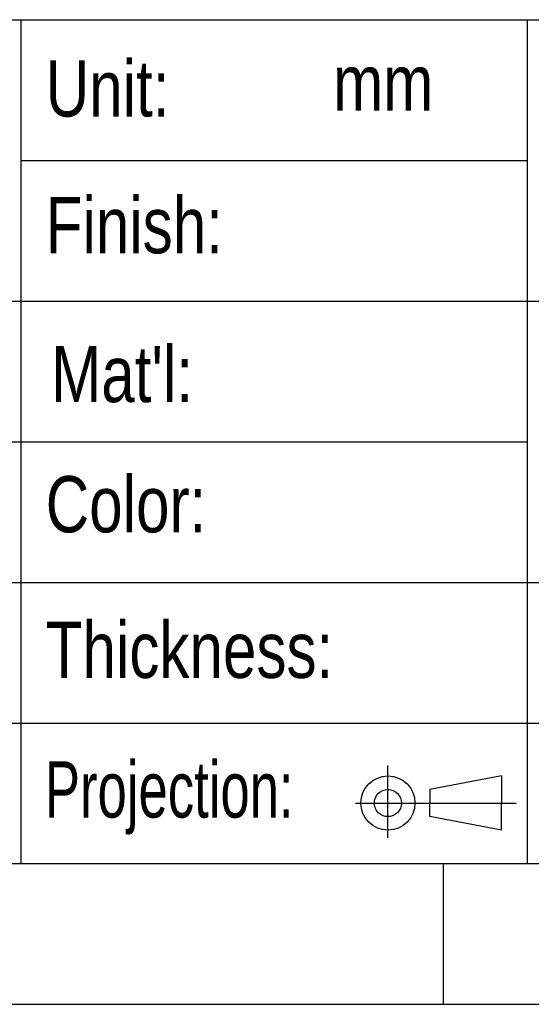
# Model space of a CAD drawing. Header units: millimetres. Extents: x 621 to 788, y 51 to 168.
# Tile 29 of 34: x 759 to 769, y 51 to 70. Entities that reach past the tile are written whole.
import ezdxf

# ---------------------------------------------------------------- set-up
doc = ezdxf.new("R2010")
doc.units = ezdxf.units.MM
doc.header["$LTSCALE"] = 30.734
doc.layers.add('04 \\M+2A4E5\\M+2A672', color=1, linetype='CONTINUOUS')
doc.layers.add('07 图框', color=15, linetype='CONTINUOUS')
doc.styles.add('ST1', font='txt', dxfattribs={"width": 0.8})

msp = doc.modelspace()

# ---------------------------------------------------------------- linework, layer by layer
at = {"layer": '04 \\M+2A4E5\\M+2A672'}
for p, q in [((766.245, 54.073), (766.245, 55.509)), ((768.507, 55.303), (767.081, 55.033)), ((768.507, 55.303), (768.507, 54.764)), ((767.081, 55.033), (767.081, 54.764)), ((765.598, 54.764), (768.797, 54.764)), ((767.081, 54.494), (767.081, 54.764)), ((768.507, 54.225), (768.507, 54.764)), ((768.507, 54.225), (767.081, 54.494))]:
    msp.add_line(p, q, dxfattribs=at)
for radius in [0.539, 0.27]:
    msp.add_circle((766.245, 54.764), radius, dxfattribs=at)
at = {"layer": '07 图框'}
for p, q in [((734.304, 70.358), (784.704, 70.358)), ((758.944, 53.558), (758.944, 70.358)), ((769.024, 53.558), (769.024, 70.358)), ((758.944, 67.558), (769.024, 67.558)), ((734.304, 64.758), (784.704, 64.758)), ((746.624, 61.958), (769.024, 61.958)), ((746.624, 59.158), (784.704, 59.158)), ((746.624, 56.358), (784.704, 56.358)), ((623.984, 53.558), (784.704, 53.558)), ((767.344, 53.558), (767.344, 50.758)), ((621.184, 50.758), (787.504, 50.758))]:
    msp.add_line(p, q, dxfattribs=at)

# ---------------------------------------------------------------- texts
at = {"layer": '04 \\M+2A4E5\\M+2A672', "char_height": 1.12, "attachment_point": 1, "style": 'ST1'}
for s, insert, width in [('mm', (765.153, 69.664), 2.30997), ('{\\W0.566324; }2020-09-09', (751.662, 55.407), 6.72557)]:
    msp.add_mtext(s, dxfattribs=dict(at, insert=insert, width=width))
at = {"layer": '07 图框', "char_height": 1.12, "attachment_point": 1, "style": 'ST1'}
for s, insert, width in [('Unit:', (759.431, 69.55), 3.08069), ('Finish:', (759.431, 66.829), 3.08069), ("Mat{\\C256;'}l:", (759.539, 63.865), 3.2863), ('Color:', (759.431, 61.273), 3.2863), ('Thickness:', (759.431, 58.374), 3.2863), ('{\\W0.7;\\C256;Projection:}', (759.414, 55.595), 3.2863)]:
    msp.add_mtext(s, dxfattribs=dict(at, insert=insert, width=width))

doc.saveas('drawing.dxf')
